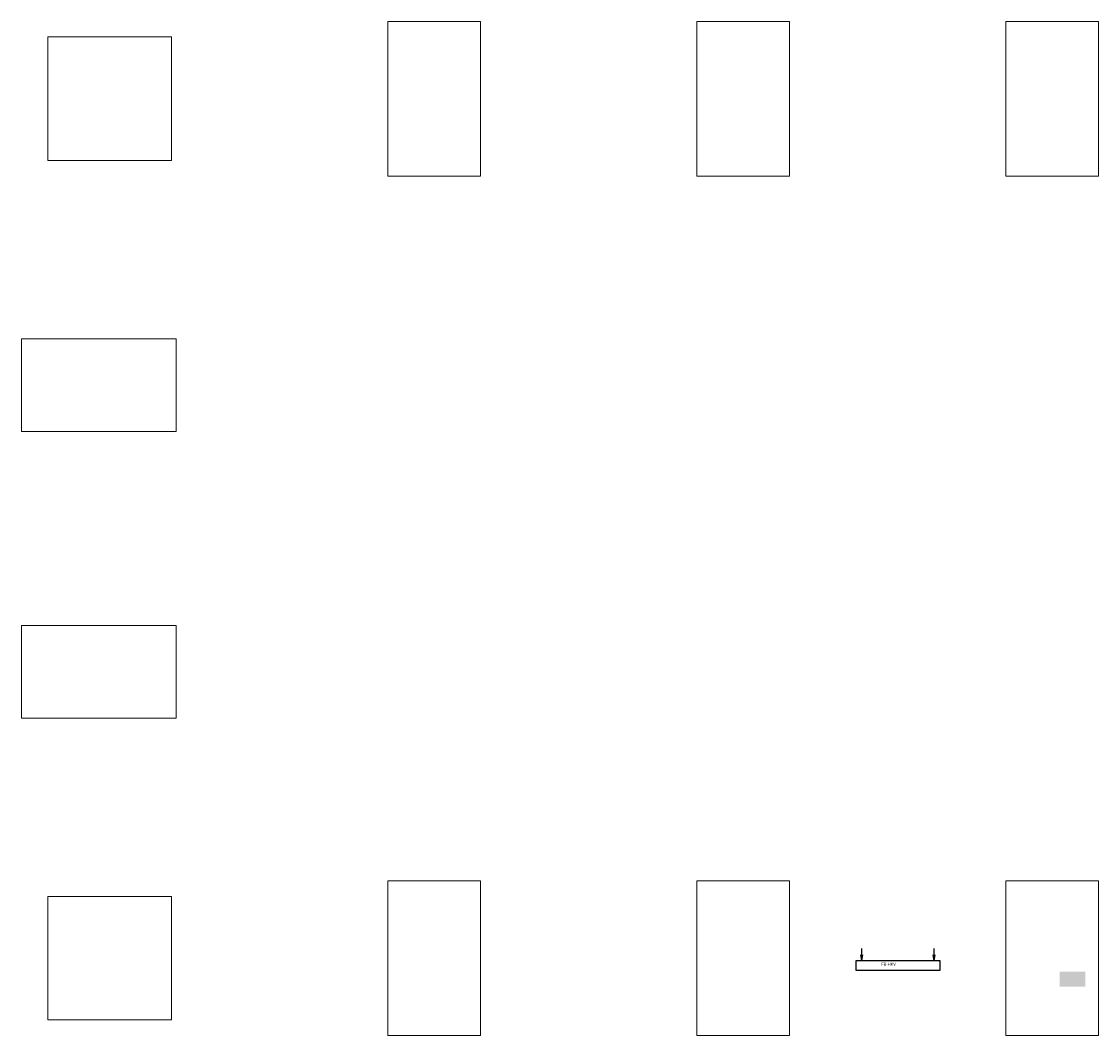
# Model space of a CAD drawing. Header units: metres. Extents: x 1306 to 1412, y -79 to 41.
# Tile 7 of 256: x 1342 to 1359, y -75 to -59. Entities that reach past the tile are written whole.
import ezdxf

# ---------------------------------------------------------------- set-up
doc = ezdxf.new("R2010")
doc.units = ezdxf.units.M
doc.linetypes.add('AUSGEZOGEN', pattern=[0])
for name, color, linetype, lineweight in [('XR$6$Muster', 4, 'AUSGEZOGEN', 13), ('XR$7$Allgemein', 4, 'AUSGEZOGEN', 13), ('XR$7$Türen', 3, 'AUSGEZOGEN', 18), ('XR$8$Heizung', 4, 'AUSGEZOGEN', 13)]:
    doc.layers.add(name, color=color, linetype=linetype, lineweight=lineweight)
doc.styles.add('ARIAL', font='arial.ttf')

msp = doc.modelspace()

# ---------------------------------------------------------------- hatches: boundary and pattern name
at = {"layer": 'XR$6$Muster', "linetype": 'AUSGEZOGEN', "lineweight": 18, "true_color": 0xffdd96, "transparency": 33554687}
msp.add_hatch(color=41, dxfattribs=at).paths.add_polyline_path([(1358.9101, -74.3382), (1358.9101, -74.0982), (1358.4901, -74.0982), (1358.4901, -74.3382)])

# ---------------------------------------------------------------- linework, layer by layer
at = {"layer": 'XR$7$Allgemein', "color": 52, "linetype": 'AUSGEZOGEN', "lineweight": 13, "transparency": 33554687}
for p, q in [((1347.6201, -58.7282), (1347.6201, -61.2282)), ((1347.6201, -58.7282), (1349.1201, -58.7282)), ((1349.1201, -58.7282), (1349.1201, -61.2282)), ((1352.6201, -58.7282), (1352.6201, -61.2282)), ((1352.6201, -58.7282), (1354.1201, -58.7282)), ((1354.1201, -58.7282), (1354.1201, -61.2282)), ((1357.6201, -58.7282), (1357.6201, -61.2282)), ((1357.6201, -58.7282), (1359.1201, -58.7282)), ((1359.1201, -58.7282), (1359.1201, -61.2282)), ((1342.1201, -58.9782), (1344.1201, -58.9782)), ((1342.1201, -58.9782), (1342.1201, -60.9782)), ((1344.1201, -58.9782), (1344.1201, -60.9782)), ((1342.1201, -60.9782), (1344.1201, -60.9782)), ((1347.6201, -61.2282), (1349.1201, -61.2282)), ((1352.6201, -61.2282), (1354.1201, -61.2282)), ((1357.6201, -61.2282), (1359.1201, -61.2282)), ((1347.6201, -72.6282), (1347.6201, -75.1282)), ((1347.6201, -72.6282), (1349.1201, -72.6282)), ((1349.1201, -72.6282), (1349.1201, -75.1282)), ((1352.6201, -72.6282), (1352.6201, -75.1282)), ((1352.6201, -72.6282), (1354.1201, -72.6282)), ((1354.1201, -72.6282), (1354.1201, -75.1282)), ((1357.6201, -72.6282), (1357.6201, -75.1282)), ((1357.6201, -72.6282), (1359.1201, -72.6282)), ((1359.1201, -72.6282), (1359.1201, -75.1282)), ((1342.1201, -72.8782), (1344.1201, -72.8782)), ((1342.1201, -72.8782), (1342.1201, -74.8782)), ((1344.1201, -72.8782), (1344.1201, -74.8782)), ((1342.1201, -74.8782), (1344.1201, -74.8782)), ((1347.6201, -75.1282), (1349.1201, -75.1282)), ((1352.6201, -75.1282), (1354.1201, -75.1282)), ((1357.6201, -75.1282), (1359.1201, -75.1282))]:
    msp.add_line(p, q, dxfattribs=at)
at = {"layer": 'XR$7$Türen', "color": 4, "linetype": 'AUSGEZOGEN', "lineweight": 13, "transparency": 33554687}
for points in [[(1341.6951, -65.3616), (1344.1951, -65.3616), (1344.1951, -63.8616), (1341.6951, -63.8616), (1341.6951, -65.3616)], [(1341.6951, -69.9949), (1344.1951, -69.9949), (1344.1951, -68.4949), (1341.6951, -68.4949), (1341.6951, -69.9949)]]:
    msp.add_lwpolyline(points, close=True, dxfattribs=at)
at = {"layer": 'XR$8$Heizung', "color": 61, "linetype": 'AUSGEZOGEN', "lineweight": -3, "transparency": 33554687}
for p, q in [((1355.292, -73.9182), (1355.2748, -73.8245)), ((1355.292, -73.9182), (1355.292, -73.72)), ((1355.292, -73.9182), (1355.3092, -73.8245)), ((1356.462, -73.9182), (1356.4448, -73.8245)), ((1356.462, -73.9182), (1356.462, -73.72)), ((1356.462, -73.9182), (1356.4792, -73.8245)), ((1355.202, -73.9182), (1356.552, -73.9182)), ((1355.202, -74.0782), (1355.202, -73.9182)), ((1356.552, -73.9182), (1356.552, -74.0782)), ((1356.552, -74.0782), (1355.202, -74.0782))]:
    msp.add_line(p, q, dxfattribs=at)

# ---------------------------------------------------------------- texts
at = {"layer": 'XR$8$Heizung', "color": 61, "linetype": 'AUSGEZOGEN', "lineweight": -3, "transparency": 33554687, "insert": (1355.605, -73.9488), "char_height": 0.053156, "width": 0.20961, "attachment_point": 1, "style": 'ARIAL'}
msp.add_mtext('\\W0.70;FB-HKV', dxfattribs=at)

doc.saveas('drawing.dxf')
